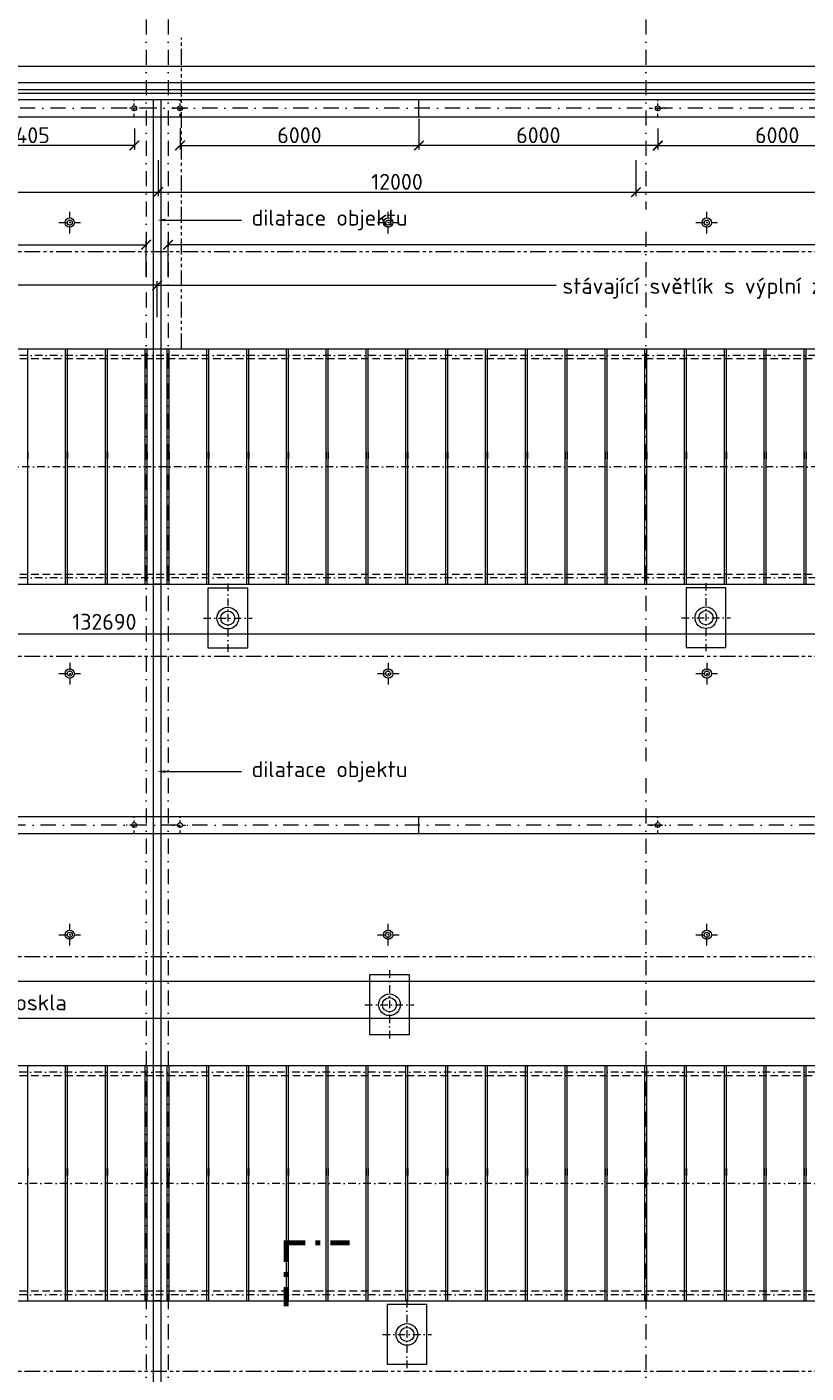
# Model space of a CAD drawing. Header units: millimetres. Extents: x -29085 to 3627694, y -159961 to 2281735.
# Tile 176 of 229: x 288934 to 308504, y 293820 to 327627. Entities that reach past the tile are written whole.
import ezdxf
from ezdxf import colors
from ezdxf.entities.mleader import LeaderData, LeaderLine
from ezdxf.enums import TextEntityAlignment as Align
from ezdxf.math import Vec2, Vec3

# ---------------------------------------------------------------- set-up
doc = ezdxf.new("R2010")
doc.units = ezdxf.units.MM
for name, pattern in [('CENTERX2', [101.6, 63.5, -12.7, 12.7, -12.7]), ('DASHDOT', [25.4, 12.7, -6.35, 0, -6.35]), ('PHANTOM2', [31.75, 15.875, -3.175, 3.175, -3.175, 3.175, -3.175]), ('ČÁRKOVANÁ', [19.05, 12.7, -6.35])]:
    doc.linetypes.add(name, pattern=pattern)
for name, color, linetype, lineweight in [('A99_N_koty-200', 5, 'Continuous', 5), ('A99_N_txt-popis-200', 240, 'Continuous', 5), ('A99_N_txt-popis-50', 240, 'Continuous', 9), ('A99_S_kce-demolice', 30, 'Continuous', 20), ('A99_S_kce-pohl', 7, 'Continuous', 5), ('A99_S_osy', 1, 'CENTERX2', 5)]:
    doc.layers.add(name, color=color, linetype=linetype, lineweight=lineweight)
doc.styles.add('A99_kota', font='isocpeur.ttf', dxfattribs={"height": 2})
doc.styles.add('A99_popis', font='isocpeur.ttf')
doc.dimstyles.new('A99_kota_200 new', dxfattribs={"dimscale": 200, "dimtxt": 2, "dimasz": 1.2, "dimexe": 0.5, "dimexo": 1.5, "dimgap": 0.3, "dimtad": 1, "dimdec": 0, "dimzin": 3, "dimdsep": 46, "dimtxsty": 'A99_kota', "dimblk": 'ARCHTICK', "dimcen": 2.5, "dimazin": 2, "dimtfac": 0.75, "dimtdec": 0, "dimtmove": 2, "dimatfit": 0, "dimfxl": 4, "dimfxlon": 1, "dimtolj": 1, "dimtzin": 0, "dimlwd": 5, "dimlwe": 5, "dimarcsym": 0})

# ---------------------------------------------------------------- blocks, each defined once
blk = doc.blocks.new('_ArchTick')
at = {"color": 0, "linetype": 'ByBlock', "const_width": 0.15}
blk.add_lwpolyline([(-0.5, -0.5), (0.5, 0.5)], dxfattribs=at)
blk = doc.blocks.new('*D340')
at = {"layer": 'A99_N_koty-200', "color": 0, "linetype": 'Continuous', "lineweight": 5, "transparency": 16777216}
for p, q in [((225859, 302863), (225859, 303763)), ((225859, 303663), (358549, 303663)), ((358549, 302863), (358549, 303763))]:
    blk.add_line(p, q, dxfattribs=at)
at = {"layer": 'Defpoints', "color": 0, "linetype": 'Continuous', "transparency": 16777216}
for p in [(358549, 303663), (225859, 301533), (358549, 301533)]:
    blk.add_point(p, dxfattribs=at)
at = {"layer": 'A99_N_koty-200', "color": 0, "linetype": 'Continuous', "lineweight": 5, "transparency": 16777216, "xscale": 240, "yscale": 240, "zscale": 240, "rotation": 180}
blk.add_blockref('_ArchTick', (225859, 303663), dxfattribs=at)
at = {"layer": 'A99_N_koty-200', "color": 0, "linetype": 'Continuous', "lineweight": 5, "transparency": 16777216, "xscale": 240, "yscale": 240, "zscale": 240}
blk.add_blockref('_ArchTick', (358549, 303663), dxfattribs=at)
at = {"layer": 'A99_N_koty-200', "color": 0, "linetype": 'Continuous', "transparency": 16777216, "insert": (285146, 303963), "char_height": 400, "attachment_point": 5, "style": 'A99_kota'}
blk.add_mtext('\\A1;132690', dxfattribs=at)
blk = doc.blocks.new('*D354')
at = {"layer": 'A99_N_koty-200', "color": 0, "linetype": 'Continuous', "lineweight": 5, "transparency": 16777216}
for p, q in [((225859, 321358), (225859, 322258)), ((291929, 321358), (291929, 322258)), ((225859, 322158), (291929, 322158))]:
    blk.add_line(p, q, dxfattribs=at)
at = {"layer": 'Defpoints', "color": 0, "linetype": 'Continuous', "transparency": 16777216}
for p in [(291929, 322158), (225859, 319538), (291929, 319538)]:
    blk.add_point(p, dxfattribs=at)
at = {"layer": 'A99_N_koty-200', "color": 0, "linetype": 'Continuous', "lineweight": 5, "transparency": 16777216, "xscale": 240, "yscale": 240, "zscale": 240, "rotation": 180}
blk.add_blockref('_ArchTick', (225859, 322158), dxfattribs=at)
at = {"layer": 'A99_N_koty-200', "color": 0, "linetype": 'Continuous', "lineweight": 5, "transparency": 16777216, "xscale": 240, "yscale": 240, "zscale": 240}
blk.add_blockref('_ArchTick', (291929, 322158), dxfattribs=at)
at = {"layer": 'A99_N_koty-200', "color": 0, "linetype": 'Continuous', "transparency": 16777216, "insert": (274239, 322583), "char_height": 400, "attachment_point": 5, "style": 'A99_kota'}
blk.add_mtext('\\A1;66070', dxfattribs=at)
blk = doc.blocks.new('*D98')
at = {"layer": 'A99_N_koty-200', "color": 0, "linetype": 'Continuous', "lineweight": 5, "transparency": 16777216}
for p, q in [((219679, 312388), (219679, 312488)), ((219679, 312388), (352369, 312388)), ((352369, 312388), (352369, 312488))]:
    blk.add_line(p, q, dxfattribs=at)
at = {"layer": 'Defpoints', "color": 0, "linetype": 'Continuous', "transparency": 16777216}
for p in [(219679, 312383), (352369, 312388), (352369, 312388)]:
    blk.add_point(p, dxfattribs=at)
at = {"layer": 'A99_N_koty-200', "color": 0, "linetype": 'Continuous', "lineweight": 5, "transparency": 16777216, "xscale": 240, "yscale": 240, "zscale": 240, "rotation": 180}
blk.add_blockref('_ArchTick', (219679, 312388), dxfattribs=at)
at = {"layer": 'A99_N_koty-200', "color": 0, "linetype": 'Continuous', "lineweight": 5, "transparency": 16777216, "xscale": 240, "yscale": 240, "zscale": 240}
blk.add_blockref('_ArchTick', (352369, 312388), dxfattribs=at)
at = {"layer": 'A99_N_koty-200', "color": 0, "linetype": 'Continuous', "transparency": 16777216, "insert": (290879, 312688), "char_height": 400, "attachment_point": 5, "style": 'A99_kota'}
blk.add_mtext('\\A1;132690', dxfattribs=at)
blk = doc.blocks.new('*U102')
at = {"color": 0, "linetype": 'ByBlock', "const_width": 0.63}
for points in [[(415.5, 85.4), (415.5, 87.82), (417.92, 87.82)], [(419.81, 87.82), (419.18, 87.82)], [(423.5, 87.82), (421.07, 87.82)], [(415.5, 83.51), (415.5, 84.14)], [(415.5, 79.82), (415.5, 82.25)]]:
    blk.add_lwpolyline(points, dxfattribs=at)
at = {"color": 0, "linetype": 'ByBlock', "style": 'A99_popis', "flags": 12}
blk.add_attdef('OZNŘ_3K', text='', height=5, rotation=0.0024, dxfattribs=at).set_placement((784.08, 77.08), align=Align.RIGHT)
at = {"color": 0, "linetype": 'ByBlock', "style": 'A99_popis'}
blk.add_attdef('OZNŘ_1K', (-9.63, -10.73), '', height=5, dxfattribs=at)
blk = doc.blocks.new('*D489')
at = {"layer": 'A99_N_koty-200', "color": 0, "linetype": 'Continuous', "lineweight": 5, "transparency": 16777216}
for p, q in [((280229, 324278), (280229, 323378)), ((292229, 324278), (292229, 323378)), ((280229, 323478), (292229, 323478))]:
    blk.add_line(p, q, dxfattribs=at)
at = {"layer": 'Defpoints', "color": 0, "linetype": 'Continuous', "transparency": 16777216}
for p in [(280229, 325583), (292229, 325583), (292229, 323478)]:
    blk.add_point(p, dxfattribs=at)
at = {"layer": 'A99_N_koty-200', "color": 0, "linetype": 'Continuous', "lineweight": 5, "transparency": 16777216, "xscale": 240, "yscale": 240, "zscale": 240, "rotation": 180}
blk.add_blockref('_ArchTick', (280229, 323478), dxfattribs=at)
at = {"layer": 'A99_N_koty-200', "color": 0, "linetype": 'Continuous', "lineweight": 5, "transparency": 16777216, "xscale": 240, "yscale": 240, "zscale": 240}
blk.add_blockref('_ArchTick', (292229, 323478), dxfattribs=at)
at = {"layer": 'A99_N_koty-200', "color": 0, "linetype": 'Continuous', "transparency": 16777216, "insert": (286229, 323738), "char_height": 400, "attachment_point": 5, "style": 'A99_kota'}
blk.add_mtext('\\A1;12000', dxfattribs=at)
blk = doc.blocks.new('*D493')
at = {"layer": 'A99_N_koty-200', "color": 0, "linetype": 'Continuous', "lineweight": 5, "transparency": 16777216}
for p, q in [((286229, 325303), (286229, 324548)), ((291634, 325073), (291634, 324548)), ((291634, 324648), (286229, 324648))]:
    blk.add_line(p, q, dxfattribs=at)
at = {"layer": 'Defpoints', "color": 0, "linetype": 'Continuous', "transparency": 16777216}
for p in [(286229, 325603), (291634, 325373), (286229, 324648)]:
    blk.add_point(p, dxfattribs=at)
at = {"layer": 'A99_N_koty-200', "color": 0, "linetype": 'Continuous', "lineweight": 5, "transparency": 16777216, "xscale": 240, "yscale": 240, "zscale": 240, "rotation": 180}
blk.add_blockref('_ArchTick', (286229, 324648), dxfattribs=at)
at = {"layer": 'A99_N_koty-200', "color": 0, "linetype": 'Continuous', "lineweight": 5, "transparency": 16777216, "xscale": 240, "yscale": 240, "zscale": 240}
blk.add_blockref('_ArchTick', (291634, 324648), dxfattribs=at)
at = {"layer": 'A99_N_koty-200', "color": 0, "linetype": 'Continuous', "transparency": 16777216, "insert": (288931, 324908), "char_height": 400, "attachment_point": 5, "style": 'A99_kota'}
blk.add_mtext('\\A1;5405', dxfattribs=at)
blk = doc.blocks.new('*D495')
at = {"layer": 'A99_N_koty-200', "color": 0, "linetype": 'Continuous', "lineweight": 5, "transparency": 16777216}
for p, q in [((292229, 324278), (292229, 323378)), ((304229, 324278), (304229, 323378)), ((292229, 323478), (304229, 323478))]:
    blk.add_line(p, q, dxfattribs=at)
at = {"layer": 'Defpoints', "color": 0, "linetype": 'Continuous', "transparency": 16777216}
for p in [(292229, 325583), (304229, 325583), (304229, 323478)]:
    blk.add_point(p, dxfattribs=at)
at = {"layer": 'A99_N_koty-200', "color": 0, "linetype": 'Continuous', "lineweight": 5, "transparency": 16777216, "xscale": 240, "yscale": 240, "zscale": 240, "rotation": 180}
blk.add_blockref('_ArchTick', (292229, 323478), dxfattribs=at)
at = {"layer": 'A99_N_koty-200', "color": 0, "linetype": 'Continuous', "lineweight": 5, "transparency": 16777216, "xscale": 240, "yscale": 240, "zscale": 240}
blk.add_blockref('_ArchTick', (304229, 323478), dxfattribs=at)
at = {"layer": 'A99_N_koty-200', "color": 0, "linetype": 'Continuous', "transparency": 16777216, "insert": (298229, 323738), "char_height": 400, "attachment_point": 5, "style": 'A99_kota'}
blk.add_mtext('\\A1;12000', dxfattribs=at)
blk = doc.blocks.new('*D497')
at = {"layer": 'A99_N_koty-200', "color": 0, "linetype": 'Continuous', "lineweight": 5, "transparency": 16777216}
for p, q in [((298779, 325318), (298779, 324548)), ((292779, 325083), (292779, 324548)), ((292779, 324648), (298779, 324648))]:
    blk.add_line(p, q, dxfattribs=at)
at = {"layer": 'Defpoints', "color": 0, "linetype": 'Continuous', "transparency": 16777216}
for p in [(298779, 325618), (292779, 325383), (298779, 324648)]:
    blk.add_point(p, dxfattribs=at)
at = {"layer": 'A99_N_koty-200', "color": 0, "linetype": 'Continuous', "lineweight": 5, "transparency": 16777216, "xscale": 240, "yscale": 240, "zscale": 240, "rotation": 180}
blk.add_blockref('_ArchTick', (292779, 324648), dxfattribs=at)
at = {"layer": 'A99_N_koty-200', "color": 0, "linetype": 'Continuous', "lineweight": 5, "transparency": 16777216, "xscale": 240, "yscale": 240, "zscale": 240}
blk.add_blockref('_ArchTick', (298779, 324648), dxfattribs=at)
at = {"layer": 'A99_N_koty-200', "color": 0, "linetype": 'Continuous', "transparency": 16777216, "insert": (295779, 324908), "char_height": 400, "attachment_point": 5, "style": 'A99_kota'}
blk.add_mtext('\\A1;6000', dxfattribs=at)
blk = doc.blocks.new('*D499')
at = {"layer": 'A99_N_koty-200', "color": 0, "linetype": 'Continuous', "lineweight": 5, "transparency": 16777216}
for p, q in [((298779, 325303), (298779, 324548)), ((304779, 325073), (304779, 324548)), ((304779, 324648), (298779, 324648))]:
    blk.add_line(p, q, dxfattribs=at)
at = {"layer": 'Defpoints', "color": 0, "linetype": 'Continuous', "transparency": 16777216}
for p in [(298779, 325603), (304779, 325373), (298779, 324648)]:
    blk.add_point(p, dxfattribs=at)
at = {"layer": 'A99_N_koty-200', "color": 0, "linetype": 'Continuous', "lineweight": 5, "transparency": 16777216, "xscale": 240, "yscale": 240, "zscale": 240, "rotation": 180}
blk.add_blockref('_ArchTick', (298779, 324648), dxfattribs=at)
at = {"layer": 'A99_N_koty-200', "color": 0, "linetype": 'Continuous', "lineweight": 5, "transparency": 16777216, "xscale": 240, "yscale": 240, "zscale": 240}
blk.add_blockref('_ArchTick', (304779, 324648), dxfattribs=at)
at = {"layer": 'A99_N_koty-200', "color": 0, "linetype": 'Continuous', "transparency": 16777216, "insert": (301779, 324908), "char_height": 400, "attachment_point": 5, "style": 'A99_kota'}
blk.add_mtext('\\A1;6000', dxfattribs=at)
blk = doc.blocks.new('*D501')
at = {"layer": 'A99_N_koty-200', "color": 0, "linetype": 'Continuous', "lineweight": 5, "transparency": 16777216}
for p, q in [((304229, 324278), (304229, 323378)), ((316229, 324278), (316229, 323378)), ((304229, 323478), (316229, 323478))]:
    blk.add_line(p, q, dxfattribs=at)
at = {"layer": 'Defpoints', "color": 0, "linetype": 'Continuous', "transparency": 16777216}
for p in [(304229, 325583), (316229, 325583), (316229, 323478)]:
    blk.add_point(p, dxfattribs=at)
at = {"layer": 'A99_N_koty-200', "color": 0, "linetype": 'Continuous', "lineweight": 5, "transparency": 16777216, "xscale": 240, "yscale": 240, "zscale": 240, "rotation": 180}
blk.add_blockref('_ArchTick', (304229, 323478), dxfattribs=at)
at = {"layer": 'A99_N_koty-200', "color": 0, "linetype": 'Continuous', "lineweight": 5, "transparency": 16777216, "xscale": 240, "yscale": 240, "zscale": 240}
blk.add_blockref('_ArchTick', (316229, 323478), dxfattribs=at)
at = {"layer": 'A99_N_koty-200', "color": 0, "linetype": 'Continuous', "transparency": 16777216, "insert": (310229, 323738), "char_height": 400, "attachment_point": 5, "style": 'A99_kota'}
blk.add_mtext('\\A1;12000', dxfattribs=at)
blk = doc.blocks.new('*D503')
at = {"layer": 'A99_N_koty-200', "color": 0, "linetype": 'Continuous', "lineweight": 5, "transparency": 16777216}
for p, q in [((310779, 325318), (310779, 324548)), ((304779, 325073), (304779, 324548)), ((304779, 324648), (310779, 324648))]:
    blk.add_line(p, q, dxfattribs=at)
at = {"layer": 'Defpoints', "color": 0, "linetype": 'Continuous', "transparency": 16777216}
for p in [(310779, 325618), (304779, 325373), (310779, 324648)]:
    blk.add_point(p, dxfattribs=at)
at = {"layer": 'A99_N_koty-200', "color": 0, "linetype": 'Continuous', "lineweight": 5, "transparency": 16777216, "xscale": 240, "yscale": 240, "zscale": 240, "rotation": 180}
blk.add_blockref('_ArchTick', (304779, 324648), dxfattribs=at)
at = {"layer": 'A99_N_koty-200', "color": 0, "linetype": 'Continuous', "lineweight": 5, "transparency": 16777216, "xscale": 240, "yscale": 240, "zscale": 240}
blk.add_blockref('_ArchTick', (310779, 324648), dxfattribs=at)
at = {"layer": 'A99_N_koty-200', "color": 0, "linetype": 'Continuous', "transparency": 16777216, "insert": (307779, 324908), "char_height": 400, "attachment_point": 5, "style": 'A99_kota'}
blk.add_mtext('\\A1;6000', dxfattribs=at)
blk = doc.blocks.new('*D559')
at = {"layer": 'A99_N_koty-200', "color": 0, "linetype": 'Continuous', "lineweight": 5, "transparency": 16777216}
for p, q in [((292204, 320339), (292204, 321239)), ((346549, 320339), (346549, 321239)), ((292204, 321139), (302229, 321139)), ((346549, 321139), (312789, 321139))]:
    blk.add_line(p, q, dxfattribs=at)
at = {"layer": 'Defpoints', "color": 0, "linetype": 'Continuous', "transparency": 16777216}
for p in [(346549, 321139), (292204, 319533), (346549, 319533)]:
    blk.add_point(p, dxfattribs=at)
at = {"layer": 'A99_N_koty-200', "color": 0, "linetype": 'Continuous', "lineweight": 5, "transparency": 16777216, "xscale": 240, "yscale": 240, "zscale": 240, "rotation": 180}
blk.add_blockref('_ArchTick', (292204, 321139), dxfattribs=at)
at = {"layer": 'A99_N_koty-200', "color": 0, "linetype": 'Continuous', "lineweight": 5, "transparency": 16777216, "xscale": 240, "yscale": 240, "zscale": 240}
blk.add_blockref('_ArchTick', (346549, 321139), dxfattribs=at)
at = {"layer": 'A99_N_koty-200', "color": 0, "linetype": 'Continuous', "transparency": 16777216, "insert": (307509, 321063), "char_height": 400, "attachment_point": 5, "style": 'A99_kota'}
blk.add_mtext('\\A1;stávající světlík s výplní z polykabronátu', dxfattribs=at)
blk = doc.blocks.new('*D561')
at = {"layer": 'A99_N_koty-200', "color": 0, "linetype": 'Continuous', "lineweight": 5, "transparency": 16777216}
for p, q in [((225859, 320339), (225859, 321239)), ((292204, 320339), (292204, 321239)), ((292204, 321139), (225859, 321139))]:
    blk.add_line(p, q, dxfattribs=at)
at = {"layer": 'Defpoints', "color": 0, "linetype": 'Continuous', "transparency": 16777216}
for p in [(225859, 321139), (225859, 319538), (292204, 319533)]:
    blk.add_point(p, dxfattribs=at)
at = {"layer": 'A99_N_koty-200', "color": 0, "linetype": 'Continuous', "lineweight": 5, "transparency": 16777216, "xscale": 240, "yscale": 240, "zscale": 240, "rotation": 180}
blk.add_blockref('_ArchTick', (225859, 321139), dxfattribs=at)
at = {"layer": 'A99_N_koty-200', "color": 0, "linetype": 'Continuous', "lineweight": 5, "transparency": 16777216, "xscale": 240, "yscale": 240, "zscale": 240}
blk.add_blockref('_ArchTick', (292204, 321139), dxfattribs=at)
at = {"layer": 'A99_N_koty-200', "color": 0, "linetype": 'Continuous', "transparency": 16777216, "insert": (260829, 321562), "char_height": 400, "attachment_point": 5, "style": 'A99_kota'}
blk.add_mtext('\\A1;stávající světlík s výplní z drátoskla', dxfattribs=at)
blk = doc.blocks.new('*D563')
at = {"layer": 'A99_N_koty-200', "color": 0, "linetype": 'Continuous', "lineweight": 5, "transparency": 16777216}
for p, q in [((225859, 301928), (225859, 302828)), ((358549, 302728), (225859, 302728)), ((358549, 301928), (358549, 302828))]:
    blk.add_line(p, q, dxfattribs=at)
at = {"layer": 'Defpoints', "color": 0, "linetype": 'Continuous', "transparency": 16777216}
for p in [(225859, 302728), (225859, 301533), (358549, 301538)]:
    blk.add_point(p, dxfattribs=at)
at = {"layer": 'A99_N_koty-200', "color": 0, "linetype": 'Continuous', "lineweight": 5, "transparency": 16777216, "xscale": 240, "yscale": 240, "zscale": 240, "rotation": 180}
blk.add_blockref('_ArchTick', (225859, 302728), dxfattribs=at)
at = {"layer": 'A99_N_koty-200', "color": 0, "linetype": 'Continuous', "lineweight": 5, "transparency": 16777216, "xscale": 240, "yscale": 240, "zscale": 240}
blk.add_blockref('_ArchTick', (358549, 302728), dxfattribs=at)
at = {"layer": 'A99_N_koty-200', "color": 0, "linetype": 'Continuous', "transparency": 16777216, "insert": (285389, 303068), "char_height": 400, "attachment_point": 5, "style": 'A99_kota'}
blk.add_mtext('\\A1;stávající světlík s výplní z drátoskla', dxfattribs=at)
blk = doc.blocks.new('*D645')
at = {"layer": 'A99_N_koty-200', "color": 0, "linetype": 'Continuous', "lineweight": 5, "transparency": 16777216}
for p, q in [((292479, 321358), (292479, 322258)), ((346549, 321358), (346549, 322258)), ((346549, 322158), (292479, 322158))]:
    blk.add_line(p, q, dxfattribs=at)
at = {"layer": 'Defpoints', "color": 0, "linetype": 'Continuous', "transparency": 16777216}
for p in [(292479, 322158), (292479, 319538), (346549, 319538)]:
    blk.add_point(p, dxfattribs=at)
at = {"layer": 'A99_N_koty-200', "color": 0, "linetype": 'Continuous', "lineweight": 5, "transparency": 16777216, "xscale": 240, "yscale": 240, "zscale": 240, "rotation": 180}
blk.add_blockref('_ArchTick', (292479, 322158), dxfattribs=at)
at = {"layer": 'A99_N_koty-200', "color": 0, "linetype": 'Continuous', "lineweight": 5, "transparency": 16777216, "xscale": 240, "yscale": 240, "zscale": 240}
blk.add_blockref('_ArchTick', (346549, 322158), dxfattribs=at)
at = {"layer": 'A99_N_koty-200', "color": 0, "linetype": 'Continuous', "transparency": 16777216, "insert": (310168, 322583), "char_height": 400, "attachment_point": 5, "style": 'A99_kota'}
blk.add_mtext('\\A1;54070', dxfattribs=at)

msp = doc.modelspace()

# ---------------------------------------------------------------- linework, layer by layer
at = {"layer": 'A99_S_kce-demolice', "linetype": 'Continuous', "lineweight": 9}
for p, q in [((288954, 313628.3), (288954, 319538.3)), ((289904, 313628.3), (289904, 319538.3)), ((289954, 313628.3), (289954, 319538.3)), ((290904, 313628.3), (290904, 319538.3)), ((290954, 313628.3), (290954, 319538.3)), ((291904, 313628.3), (291904, 319538.3)), ((291954, 313628.3), (291954, 319538.3)), ((292454, 313628.3), (292454, 319538.3)), ((292504, 313628.3), (292504, 319538.3)), ((293454, 313628.3), (293454, 319538.3)), ((293504, 313628.3), (293504, 319538.3)), ((294454, 313628.3), (294454, 319538.3)), ((294504, 313628.3), (294504, 319538.3)), ((295454, 313628.3), (295454, 319538.3)), ((295504, 313628.3), (295504, 319538.3)), ((296454, 313628.3), (296454, 319538.3)), ((296504, 313628.3), (296504, 319538.3)), ((297454, 313628.3), (297454, 319538.3)), ((297504, 313628.3), (297504, 319538.3)), ((298454, 313628.3), (298454, 319538.3)), ((298504, 313628.3), (298504, 319538.3)), ((299454, 313628.3), (299454, 319538.3)), ((299504, 313628.3), (299504, 319538.3)), ((300454, 313628.3), (300454, 319538.3)), ((300504, 313628.3), (300504, 319538.3)), ((301454, 313628.3), (301454, 319538.3)), ((301504, 313628.3), (301504, 319538.3)), ((302454, 313628.3), (302454, 319538.3)), ((302504, 313628.3), (302504, 319538.3)), ((303454, 313628.3), (303454, 319538.3)), ((303504, 313628.3), (303504, 319538.3)), ((304454, 313628.3), (304454, 319538.3)), ((304504, 313628.3), (304504, 319538.3)), ((305454, 313628.3), (305454, 319538.3)), ((305504, 313628.3), (305504, 319538.3)), ((306454, 313628.3), (306454, 319538.3)), ((306504, 313628.3), (306504, 319538.3)), ((307454, 313628.3), (307454, 319538.3)), ((307504, 313628.3), (307504, 319538.3)), ((308454, 313628.3), (308454, 319538.3)), ((308504, 313628.3), (308504, 319538.3)), ((288954, 295628.3), (288954, 301538.3)), ((289904, 295628.3), (289904, 301538.3)), ((289954, 295628.3), (289954, 301538.3)), ((290904, 295628.3), (290904, 301538.3)), ((290954, 295628.3), (290954, 301538.3)), ((291904, 295628.3), (291904, 301538.3)), ((291954, 295628.3), (291954, 301538.3)), ((292454, 295628.3), (292454, 301538.3)), ((292504, 295628.3), (292504, 301538.3)), ((293454, 295628.3), (293454, 301538.3)), ((293504, 295628.3), (293504, 301538.3)), ((294454, 295628.3), (294454, 301538.3)), ((294504, 295628.3), (294504, 301538.3)), ((295454, 295628.3), (295454, 301538.3)), ((295504, 295628.3), (295504, 301538.3)), ((296454, 295628.3), (296454, 301538.3)), ((296504, 295628.3), (296504, 301538.3)), ((297454, 295628.3), (297454, 301538.3)), ((297504, 295628.3), (297504, 301538.3)), ((298454, 295628.3), (298454, 301538.3)), ((298504, 295628.3), (298504, 301538.3)), ((299454, 295628.3), (299454, 301538.3)), ((299504, 295628.3), (299504, 301538.3)), ((300454, 295628.3), (300454, 301538.3)), ((300504, 295628.3), (300504, 301538.3)), ((301454, 295628.3), (301454, 301538.3)), ((301504, 295628.3), (301504, 301538.3)), ((302454, 295628.3), (302454, 301538.3)), ((302504, 295628.3), (302504, 301538.3)), ((303454, 295628.3), (303454, 301538.3)), ((303504, 295628.3), (303504, 301538.3)), ((304454, 295628.3), (304454, 301538.3)), ((304504, 295628.3), (304504, 301538.3)), ((305454, 295628.3), (305454, 301538.3)), ((305504, 295628.3), (305504, 301538.3)), ((306454, 295628.3), (306454, 301538.3)), ((306504, 295628.3), (306504, 301538.3)), ((307454, 295628.3), (307454, 301538.3)), ((307504, 295628.3), (307504, 301538.3)), ((308454, 295628.3), (308454, 301538.3)), ((308504, 295628.3), (308504, 301538.3))]:
    msp.add_line(p, q, dxfattribs=at)
at = {"layer": 'A99_S_kce-demolice', "linetype": 'DASHDOT', "lineweight": 5, "ltscale": 15}
for points in [[(290009, 322441), (290009, 322986)], [(289736.5, 322713.5), (290281.5, 322713.5)], [(293979, 313650.8), (293979, 311910.8)], [(305989, 313660.8), (305989, 311920.8)], [(293365.2, 312780.8), (294592.7, 312780.8)], [(305375.2, 312790.8), (306602.7, 312790.8)], [(289736.5, 311388.3), (290281.5, 311388.3)], [(290009, 311660.8), (290009, 311115.8)], [(297736.5, 311388.3), (298281.5, 311388.3)], [(298009, 311660.8), (298009, 311115.8)], [(305736.5, 311388.3), (306281.5, 311388.3)], [(306009, 311660.8), (306009, 311115.8)], [(290009, 304556.3), (290009, 305101.3)], [(298009, 304556.3), (298009, 305101.3)], [(306009, 304556.3), (306009, 305101.3)], [(289736.5, 304828.8), (290281.5, 304828.8)], [(297736.5, 304828.8), (298281.5, 304828.8)], [(305736.5, 304828.8), (306281.5, 304828.8)], [(298039, 303940.8), (298039, 302200.8)], [(297425.2, 303070.8), (298652.7, 303070.8)], [(298479, 295660.8), (298479, 293920.8)], [(297865.2, 294790.8), (299092.7, 294790.8)]]:
    msp.add_lwpolyline(points, dxfattribs=at)
at = {"layer": 'A99_S_kce-demolice', "linetype": 'PHANTOM2', "lineweight": 9, "ltscale": 25}
for points in [[(219817.1, 321983.3), (352314, 321983.3)], [(219817.1, 311823.2), (352314, 311823.2)], [(219817.1, 304283.3), (352314, 304283.3)], [(219817.1, 293865.8), (364611.4, 293865.8)]]:
    msp.add_lwpolyline(points, dxfattribs=at)
at = {"layer": 'A99_S_kce-demolice', "linetype": 'Continuous', "lineweight": 13}
for points in [[(346549, 313633.3), (346549, 319533.3), (225859, 319533.3), (225859, 313633.3)], [(358549, 295633.3), (358549, 301533.3), (225859, 301533.3), (225859, 295633.3)]]:
    msp.add_lwpolyline(points, close=True, dxfattribs=at)
at = {"layer": 'A99_S_kce-demolice', "linetype": 'ČÁRKOVANÁ', "lineweight": 9, "ltscale": 15}
for points in [[(346379, 319288.6), (226029, 319288.6)], [(346379, 313877.9), (226029, 313877.9)], [(358379, 301288.6), (226029, 301288.6)], [(358379, 295877.9), (226029, 295877.9)]]:
    msp.add_lwpolyline(points, dxfattribs=at)
at = {"layer": 'A99_S_kce-demolice', "linetype": 'Continuous', "lineweight": 9}
for points in [[(288954, 316958.3), (288954, 316778.3)], [(289904, 316958.3), (289904, 316778.3)], [(289954, 316958.3), (289954, 316778.3)], [(290904, 316958.3), (290904, 316778.3)], [(290954, 316958.3), (290954, 316778.3)], [(291904, 316958.3), (291904, 316778.3)], [(291954, 316958.3), (291954, 316778.3)], [(292454, 316958.3), (292454, 316778.3)], [(292504, 316958.3), (292504, 316778.3)], [(293454, 316958.3), (293454, 316778.3)], [(293504, 316958.3), (293504, 316778.3)], [(294454, 316958.3), (294454, 316778.3)], [(294504, 316958.3), (294504, 316778.3)], [(295454, 316958.3), (295454, 316778.3)], [(295504, 316958.3), (295504, 316778.3)], [(296454, 316958.3), (296454, 316778.3)], [(296504, 316958.3), (296504, 316778.3)], [(297454, 316958.3), (297454, 316778.3)], [(297504, 316958.3), (297504, 316778.3)], [(298454, 316958.3), (298454, 316778.3)], [(298504, 316958.3), (298504, 316778.3)], [(299454, 316958.3), (299454, 316778.3)], [(299504, 316958.3), (299504, 316778.3)], [(300454, 316958.3), (300454, 316778.3)], [(300504, 316958.3), (300504, 316778.3)], [(301454, 316958.3), (301454, 316778.3)], [(301504, 316958.3), (301504, 316778.3)], [(302454, 316958.3), (302454, 316778.3)], [(302504, 316958.3), (302504, 316778.3)], [(303454, 316958.3), (303454, 316778.3)], [(303504, 316958.3), (303504, 316778.3)], [(304454, 316958.3), (304454, 316778.3)], [(304504, 316958.3), (304504, 316778.3)], [(305454, 316958.3), (305454, 316778.3)], [(305504, 316958.3), (305504, 316778.3)], [(306454, 316958.3), (306454, 316778.3)], [(306504, 316958.3), (306504, 316778.3)], [(307454, 316958.3), (307454, 316778.3)], [(307504, 316958.3), (307504, 316778.3)], [(308454, 316958.3), (308454, 316778.3)], [(308504, 316958.3), (308504, 316778.3)], [(288954, 298958.3), (288954, 298778.3)], [(289904, 298958.3), (289904, 298778.3)], [(289954, 298958.3), (289954, 298778.3)], [(290904, 298958.3), (290904, 298778.3)], [(290954, 298958.3), (290954, 298778.3)], [(291904, 298958.3), (291904, 298778.3)], [(291954, 298958.3), (291954, 298778.3)], [(292454, 298958.3), (292454, 298778.3)], [(292504, 298958.3), (292504, 298778.3)], [(293454, 298958.3), (293454, 298778.3)], [(293504, 298958.3), (293504, 298778.3)], [(294454, 298958.3), (294454, 298778.3)], [(294504, 298958.3), (294504, 298778.3)], [(295454, 298958.3), (295454, 298778.3)], [(295504, 298958.3), (295504, 298778.3)], [(296454, 298958.3), (296454, 298778.3)], [(296504, 298958.3), (296504, 298778.3)], [(297454, 298958.3), (297454, 298778.3)], [(297504, 298958.3), (297504, 298778.3)], [(298454, 298958.3), (298454, 298778.3)], [(298504, 298958.3), (298504, 298778.3)], [(299454, 298958.3), (299454, 298778.3)], [(299504, 298958.3), (299504, 298778.3)], [(300454, 298958.3), (300454, 298778.3)], [(300504, 298958.3), (300504, 298778.3)], [(301454, 298958.3), (301454, 298778.3)], [(301504, 298958.3), (301504, 298778.3)], [(302454, 298958.3), (302454, 298778.3)], [(302504, 298958.3), (302504, 298778.3)], [(303454, 298958.3), (303454, 298778.3)], [(303504, 298958.3), (303504, 298778.3)], [(304454, 298958.3), (304454, 298778.3)], [(304504, 298958.3), (304504, 298778.3)], [(305454, 298958.3), (305454, 298778.3)], [(305504, 298958.3), (305504, 298778.3)], [(306454, 298958.3), (306454, 298778.3)], [(306504, 298958.3), (306504, 298778.3)], [(307454, 298958.3), (307454, 298778.3)], [(307504, 298958.3), (307504, 298778.3)], [(308454, 298958.3), (308454, 298778.3)], [(308504, 298958.3), (308504, 298778.3)]]:
    msp.add_lwpolyline(points, dxfattribs=at)
at = {"layer": 'A99_S_kce-demolice', "linetype": 'Continuous', "lineweight": 5, "ltscale": 0.5}
for points in [[(294479, 313530.8), (293479, 313530.8), (293479, 312030.8), (294479, 312030.8)], [(306489, 313540.8), (305489, 313540.8), (305489, 312040.8), (306489, 312040.8)], [(298539, 303820.8), (297539, 303820.8), (297539, 302320.8), (298539, 302320.8)], [(298979, 295540.8), (297979, 295540.8), (297979, 294040.8), (298979, 294040.8)]]:
    msp.add_lwpolyline(points, close=True, dxfattribs=at)
for centre, radius in [((290009, 322713.5), 116), ((290009, 322713.5), 62.5), ((305989, 312790.8), 272.5), ((293979, 312780.8), 272.5), ((293979, 312780.8), 177.5), ((305989, 312790.8), 177.5), ((290009, 311388.3), 116), ((290009, 311388.3), 62.5), ((298009, 311388.3), 116), ((298009, 311388.3), 62.5), ((306009, 311388.3), 116), ((306009, 311388.3), 62.5), ((290009, 304828.8), 116), ((298009, 304828.8), 116), ((306009, 304828.8), 116), ((290009, 304828.8), 62.5), ((298009, 304828.8), 62.5), ((306009, 304828.8), 62.5), ((298039, 303070.8), 272.5), ((298039, 303070.8), 177.5), ((298479, 294790.8), 272.5), ((298479, 294790.8), 177.5)]:
    msp.add_circle(centre, radius, dxfattribs=at)
at = {"layer": 'A99_S_kce-pohl', "linetype": 'Continuous', "ltscale": 25}
for p, q in [((219929, 326638.4), (352369, 326638.4)), ((219929, 326228.4), (352369, 326228.4))]:
    msp.add_line(p, q, dxfattribs=at)
for points in [[(219679, 326058.3), (352479, 326058.3), (352479, 325958.3), (219679, 325958.3)], [(352369, 325373.3), (352369, 325793.3), (219929, 325793.3), (219929, 325373.3)], [(364619, 307373.3), (364619, 307793.3), (219929, 307793.3), (219929, 307373.3)]]:
    msp.add_lwpolyline(points, close=True, dxfattribs=at)
at = {"layer": 'A99_S_kce-pohl', "linetype": 'DASHDOT', "lineweight": 5, "ltscale": 5}
for points in [[(291829, 325583.3), (291429, 325583.3)], [(291629, 325383.3), (291629, 325783.3)], [(292579, 325583.3), (292979, 325583.3)], [(292779, 325383.3), (292779, 325783.3)], [(304579, 325583.3), (304979, 325583.3)], [(304779, 325383.3), (304779, 325783.3)], [(291629, 307383.3), (291629, 307783.3)], [(291629, 307383.3), (291629, 307783.3)], [(292779, 307383.3), (292779, 307783.3)], [(292779, 307383.3), (292779, 307783.3)], [(304779, 307383.3), (304779, 307783.3)], [(304779, 307383.3), (304779, 307783.3)], [(291829, 307583.3), (291429, 307583.3)], [(291829, 307583.3), (291429, 307583.3)], [(292579, 307583.3), (292979, 307583.3)], [(292579, 307583.3), (292979, 307583.3)], [(304579, 307583.3), (304979, 307583.3)], [(304579, 307583.3), (304979, 307583.3)]]:
    msp.add_lwpolyline(points, dxfattribs=at)
at = {"layer": 'A99_S_kce-pohl', "linetype": 'Continuous', "lineweight": 5, "ltscale": 0.5}
for points in [[(292304, 325793.3), (292104, 325793.3), (292104, 313633.3), (292304, 313633.3)], [(292304, 313633.3), (292104, 313633.3), (292104, 295633.3), (292304, 295633.3)], [(292304, 295633.3), (292104, 295633.3), (292104, 277633.3), (292304, 277633.3)]]:
    msp.add_lwpolyline(points, close=True, dxfattribs=at)
at = {"layer": 'A99_S_kce-pohl', "linetype": 'Continuous', "ltscale": 25}
for points in [[(298779, 325373.3), (298779, 325793.3)], [(298779, 307373.3), (298779, 307793.3)]]:
    msp.add_lwpolyline(points, dxfattribs=at)
at = {"layer": 'A99_S_kce-pohl', "linetype": 'Continuous'}
for centre in [(291629, 325583.3), (292779, 325583.3), (304779, 325583.3), (291629, 307583.3), (291629, 307583.3), (292779, 307583.3), (292779, 307583.3), (304779, 307583.3), (304779, 307583.3)]:
    msp.add_circle(centre, 60, dxfattribs=at)
at = {"layer": 'A99_S_osy', "linetype": 'DASHDOT', "lineweight": 5, "ltscale": 30}
for points in [[(291929, 344583.3), (291929, 241173.3)], [(292479, 344583.3), (292479, 241173.3)], [(304479, 344583.3), (304479, 241173.3)], [(366879, 325583.3), (218304, 325583.3)], [(393304, 307583.3), (218304, 307583.3)]]:
    msp.add_lwpolyline(points, dxfattribs=at)
at = {"layer": 'A99_S_osy', "linetype": 'DASHDOT', "lineweight": 5, "ltscale": 15}
for points in [[(346869, 319378.3), (225794, 319378.3)], [(346869, 313788.3), (225794, 313788.3)], [(358669, 301378.3), (225794, 301378.3)], [(358669, 295788.3), (225794, 295788.3)]]:
    msp.add_lwpolyline(points, dxfattribs=at)
at = {"layer": 'A99_S_osy', "color": 30, "linetype": 'DASHDOT', "lineweight": 5, "ltscale": 15}
for points in [[(346549, 316583.3), (225859, 316583.3)], [(358549, 298583.3), (225859, 298583.3)]]:
    msp.add_lwpolyline(points, dxfattribs=at)

# ---------------------------------------------------------------- block references
at = {"layer": 'A99_N_txt-popis-200', "xscale": 200, "yscale": 200, "zscale": 200}
msp.add_blockref('*U102', (212344, 279528.3), dxfattribs=at)

# ---------------------------------------------------------------- dimensions: what is measured, and where the dimension line sits
at = {"layer": 'A99_N_koty-200', "linetype": 'Continuous'}
for base, p1, p2, picture, middle in [((292229, 323478.3), (280229, 325583.3), (292229, 325583.3), '*D489', (286229, 323738.3)), ((304229, 323478.3), (292229, 325583.3), (304229, 325583.3), '*D495', (298229, 323738.3)), ((298779, 324648.3), (292779, 325383.3), (298779, 325617.6), '*D497', (295779, 324908.3)), ((316229, 323478.3), (304229, 325583.3), (316229, 325583.3), '*D501', (310229, 323738.3)), ((310779, 324648.3), (304779, 325373.3), (310779, 325617.6), '*D503', (307779, 324908.3))]:
    dim = msp.add_linear_dim(base=base, p1=p1, p2=p2, dimstyle='A99_kota_200 new', override={"dimscale": 0, "dimtix": 1, "dimtofl": 1, "dimtmove": 2, "dimatfit": 0}, dxfattribs=at)
    dim.commit()
    dim.dimension.update_dxf_attribs({"geometry": picture, "text_midpoint": middle})
for base, p1, p2, picture, middle in [((286229, 324648.3), (291634, 325373.3), (286229, 325602.9), '*D493', (288931.5, 324908.3)), ((298779, 324648.3), (304779, 325373.3), (298779, 325602.9), '*D499', (301779, 324908.3))]:
    dim = msp.add_linear_dim(base=base, p1=p1, p2=p2, angle=180, dimstyle='A99_kota_200 new', override={"dimscale": 0, "dimtix": 1, "dimtofl": 1, "dimtmove": 2, "dimatfit": 0}, dxfattribs=at)
    dim.commit()
    dim.dimension.update_dxf_attribs({"geometry": picture, "text_midpoint": middle})
for base, p1, p2, picture, middle in [((291929, 322158), (225859, 319538.3), (291929, 319538.3), '*D354', (274239.4, 322582.6)), ((352369, 312388.3), (219679, 312383.3), (352369, 312388.3), '*D98', (290879, 312688.3)), ((358549, 303663.3), (225859, 301533.3), (358549, 301533.3), '*D340', (285146.5, 303963.3))]:
    dim = msp.add_linear_dim(base=base, p1=p1, p2=p2, dimstyle='A99_kota_200 new', override={"dimscale": 0, "dimtix": 1, "dimtofl": 1, "dimtmove": 2, "dimatfit": 0}, dxfattribs=at)
    dim.commit()
    dim.dimension.update_dxf_attribs({"geometry": picture, "text_midpoint": middle, "dimtype": 128})
dim = msp.add_linear_dim(base=(225859, 302728.3), p1=(358549, 301538.3), p2=(225859, 301533.3), angle=180, text='stávající světlík s výplní z drátoskla', dimstyle='A99_kota_200 new', override={"dimscale": 0, "dimtix": 1, "dimtofl": 1, "dimtmove": 2, "dimatfit": 0}, dxfattribs=at)
dim.commit()
dim.dimension.update_dxf_attribs({"geometry": '*D563', "text_midpoint": (285389, 303068.3), "dimtype": 128})

# ---------------------------------------------------------------- next in the draw order: leaders
at = {"layer": 'A99_N_txt-popis-50', "lineweight": 9}
ml = msp.add_multileader_mtext('Standard', dxfattribs=at)
ml.set_content('\\A1;{\\C256;dilatace objektu}', color=1, style='A99_popis')
ml.set_leader_properties(color=256, linetype='ByLayer', lineweight=-1)
ml.build(insert=Vec2(0, 0))
ml.multileader.update_dxf_attribs({"dogleg_length": 3.23, "arrow_head_size": 200, "scale": 200})
ctx = ml.context
ctx.base_point, ctx.scale, ctx.char_height, ctx.arrow_head_size, ctx.landing_gap_size, ctx.plane_origin = Vec3(294326.5, 322776.5), 200, 400, 200, 250, Vec3(300296.5, 318280.5)
notes = []
notes.append((ctx, [(0, (1, 1, 0), (293681.5, 322776.5), (1, 0), 645, [(0, [(292206.5, 322776.5)], 0, [])])]))
ctx.mtext.insert, ctx.mtext.width, ctx.mtext.flow_direction = Vec3(294576.5, 323036.5), 3964.392, 5
ctx.mtext.has_bg_fill, ctx.mtext.bg_color, ctx.mtext.bg_scale_factor, ctx.mtext.bg_transparency, ctx.mtext.use_window_bg_color = 1, -1073741824, 1, 0, 1
ml = msp.add_multileader_mtext('Standard', dxfattribs=at)
ml.set_content('\\A1;{\\C256;dilatace objektu}', color=1, style='A99_popis')
ml.set_leader_properties(color=256, linetype='ByLayer', lineweight=-1)
ml.build(insert=Vec2(0, 0))
ml.multileader.update_dxf_attribs({"dogleg_length": 3.23, "arrow_head_size": 200, "scale": 200})
ctx = ml.context
ctx.base_point, ctx.scale, ctx.char_height, ctx.arrow_head_size, ctx.landing_gap_size, ctx.plane_origin = Vec3(294326.5, 308925.8), 200, 400, 200, 250, Vec3(300296.5, 304429.7)
notes.append((ctx, [(0, (1, 1, 0), (293681.5, 308925.8), (1, 0), 645, [(0, [(292206.5, 308925.8)], 0, [])])]))
ctx.mtext.insert, ctx.mtext.width, ctx.mtext.flow_direction = Vec3(294576.5, 309185.8), 3964.392, 5
ctx.mtext.has_bg_fill, ctx.mtext.bg_color, ctx.mtext.bg_scale_factor, ctx.mtext.bg_transparency, ctx.mtext.use_window_bg_color = 1, -1073741824, 1, 0, 1
for ctx, leaders in notes:
    for number, flags, end, landing, length, lines in leaders:
        leader = LeaderData()
        leader.index, (leader.has_last_leader_line, leader.has_dogleg_vector, leader.attachment_direction) = number, flags
        leader.last_leader_point, leader.dogleg_vector, leader.dogleg_length = Vec3(end), Vec3(landing), length
        for number, points, colour, breaks in lines:
            line = LeaderLine()
            line.index, line.vertices, line.color, line.breaks = number, Vec3.list(points), colors.encode_raw_color(colour), breaks
            leader.lines.append(line)
        ctx.leaders.append(leader)

# ---------------------------------------------------------------- next in the draw order: linework, layer by layer
at = {"layer": 'A99_S_kce-demolice', "linetype": 'PHANTOM2', "lineweight": 9, "ltscale": 25}
msp.add_lwpolyline([(292816.5, 319533.3), (292816.5, 327355.8)], dxfattribs=at)
at = {"layer": 'A99_S_kce-demolice', "linetype": 'DASHDOT', "lineweight": 5, "ltscale": 15}
for points in [[(298009, 322441), (298009, 322986)], [(306009, 322441), (306009, 322986)], [(297736.5, 322713.5), (298281.5, 322713.5)], [(305736.5, 322713.5), (306281.5, 322713.5)]]:
    msp.add_lwpolyline(points, dxfattribs=at)
at = {"layer": 'A99_S_kce-demolice', "linetype": 'Continuous', "lineweight": 5, "ltscale": 0.5}
for centre, radius in [((298009, 322713.5), 116), ((298009, 322713.5), 62.5), ((306009, 322713.5), 116), ((306009, 322713.5), 62.5)]:
    msp.add_circle(centre, radius, dxfattribs=at)

# ---------------------------------------------------------------- next in the draw order: dimensions: what is measured, and where the dimension line sits
at = {"layer": 'A99_N_koty-200', "linetype": 'Continuous'}
dim = msp.add_linear_dim(base=(225859, 321138.5), p1=(292204, 319533.3), p2=(225859, 319538.3), angle=180, text='stávající světlík s výplní z drátoskla', dimstyle='A99_kota_200 new', override={"dimscale": 0, "dimtix": 1, "dimtofl": 1, "dimtmove": 2, "dimatfit": 0}, dxfattribs=at)
dim.commit()
dim.dimension.update_dxf_attribs({"geometry": '*D561', "text_midpoint": (260829, 321561.8), "dimtype": 128})
dim = msp.add_linear_dim(base=(346549, 321138.5), p1=(292204, 319533.3), p2=(346549, 319533.3), text='stávající světlík s výplní z polykabronátu', dimstyle='A99_kota_200 new', override={"dimscale": 0, "dimtix": 1, "dimtofl": 1, "dimtmove": 2, "dimatfit": 0}, dxfattribs=at)
dim.commit()
dim.dimension.update_dxf_attribs({"geometry": '*D559', "text_midpoint": (307509, 321063.3), "dimtype": 128})
dim = msp.add_linear_dim(base=(292479, 322158), p1=(346549, 319538.3), p2=(292479, 319538.3), angle=180, dimstyle='A99_kota_200 new', override={"dimscale": 0, "dimtix": 1, "dimtofl": 1, "dimtmove": 2, "dimatfit": 0}, dxfattribs=at)
dim.commit()
dim.dimension.update_dxf_attribs({"geometry": '*D645', "text_midpoint": (310168.5, 322582.6), "dimtype": 128})

doc.saveas('drawing.dxf')
